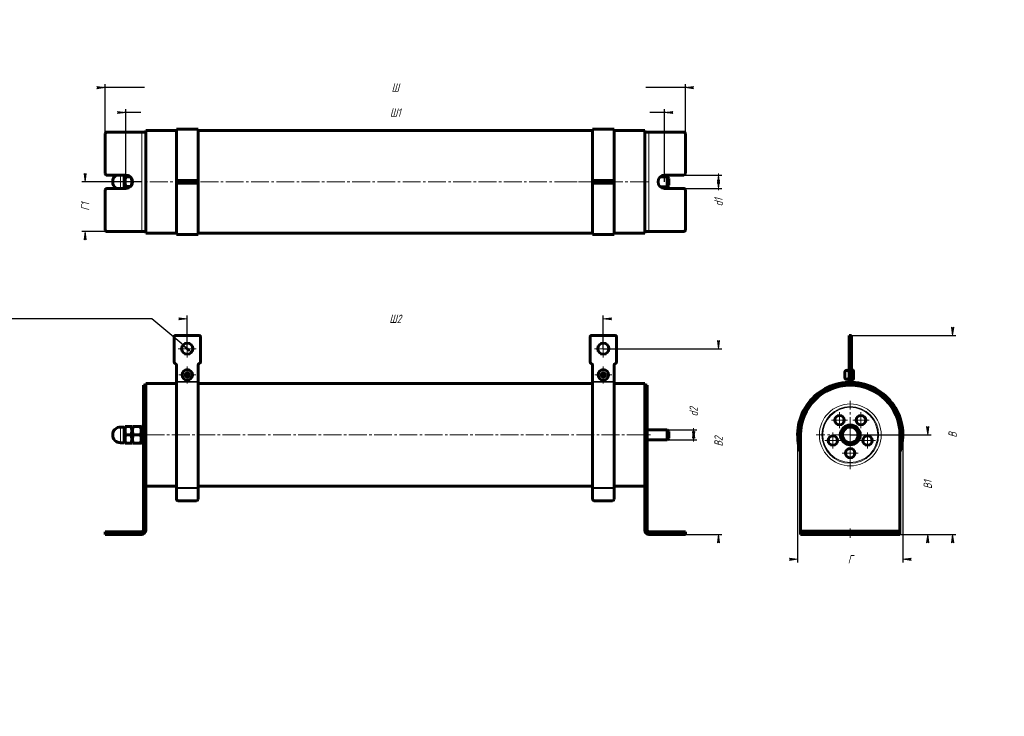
# Model space of a CAD drawing. Header units: millimetres. Extents: x 0 to 594, y 0 to 420.
import ezdxf

# ---------------------------------------------------------------- set-up
doc = ezdxf.new("R2010")
doc.units = ezdxf.units.MM
for name, pattern in [('K5LT_AXLED', [15.25, 10.75, -1.5, 1.5, -1.5]), ('K5LT_BASIC', [0]), ('K5LT_THIN', [0])]:
    doc.linetypes.add(name, pattern=pattern)
doc.layers.add('Системный слой', color=7, linetype='Continuous')
doc.styles.add('KDIMTEXTSTYLE', font='GOST_AU.SHX', dxfattribs={"width": 0.96, "oblique": 15, "height": 5})
doc.dimstyles.new('KDIMSTYLE (1.00)', dxfattribs={"dimtxt": 5, "dimasz": 1, "dimexe": 2, "dimexo": 0, "dimgap": 1, "dimtad": 1, "dimtxsty": 'KDIMTEXTSTYLE', "dimsah": 1, "dimcen": 0, "dimdle": 1, "dimadec": 0, "dimazin": 0, "dimtfac": 0.667, "dimtmove": 0, "dimatfit": 3, "dimfxl": 1, "dimtvp": 1, "dimtolj": 1, "dimtzin": 0, "dimarcsym": 0})

# ---------------------------------------------------------------- blocks, each defined once
blk = doc.blocks.new('U0')
at = {"layer": 'Системный слой', "color": 150, "linetype": 'K5LT_BASIC', "lineweight": 60, "true_color": 0x0080ff}
for p, q in [((63.09388157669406, 169.6556230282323), (63.09388157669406, 174.4056230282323)), ((63.09388157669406, 164.9056230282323), (63.09388157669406, 169.6556230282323))]:
    blk.add_line(p, q, dxfattribs=at)
blk = doc.blocks.new('U1')
at = {"layer": 'Системный слой', "color": 7, "linetype": 'K5LT_THIN', "lineweight": 18}
for p, q in [((60.84388157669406, 169.6556230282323), (60.84388157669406, 174.4056230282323)), ((60.84388157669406, 164.9056230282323), (60.84388157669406, 169.6556230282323))]:
    blk.add_line(p, q, dxfattribs=at)
blk = doc.blocks.new('U2')
at = {"layer": 'Системный слой', "color": 150, "linetype": 'K5LT_BASIC', "lineweight": 60, "true_color": 0x0080ff}
for p, q in [((76.093881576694, 169.6556230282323), (76.093881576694, 200.6556230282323)), ((76.093881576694, 161.8453733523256), (76.093881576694, 169.6556230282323))]:
    blk.add_line(p, q, dxfattribs=at)
blk = doc.blocks.new('U3')
at = {"layer": 'Системный слой', "color": 150, "linetype": 'K5LT_BASIC', "lineweight": 60, "true_color": 0x0080ff}
for p, q in [((94.593881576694, 138.6556230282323), (76.093881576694, 138.6556230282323)), ((345.593881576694, 138.6556230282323), (107.593881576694, 138.6556230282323)), ((377.093881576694, 138.6556230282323), (358.593881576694, 138.6556230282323))]:
    blk.add_line(p, q, dxfattribs=at)
blk = doc.blocks.new('U4')
at = {"layer": 'Системный слой', "color": 150, "linetype": 'K5LT_BASIC', "lineweight": 60, "true_color": 0x0080ff}
for p, q in [((94.593881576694, 200.6556230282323), (76.093881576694, 200.6556230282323)), ((345.593881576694, 200.6556230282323), (107.593881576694, 200.6556230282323)), ((377.093881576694, 200.6556230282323), (358.593881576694, 200.6556230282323))]:
    blk.add_line(p, q, dxfattribs=at)
blk = doc.blocks.new('U5')
at = {"layer": 'Системный слой', "color": 150, "linetype": 'K5LT_BASIC', "lineweight": 60, "true_color": 0x0080ff}
for p, q in [((377.093881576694, 169.6556230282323), (377.093881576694, 200.6556230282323)), ((377.093881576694, 161.8453733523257), (377.093881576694, 169.6556230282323))]:
    blk.add_line(p, q, dxfattribs=at)
blk = doc.blocks.new('KDIMARROW_02')
at = {"layer": 'Системный слой'}
blk.add_hatch(color=0, dxfattribs=at).paths.add_polyline_path([(4.5, -6e-16), (5, 0.6582624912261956), (0, 0), (5, -0.658262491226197)])
at = {"layer": 'Системный слой', "color": 0, "linetype": 'K5LT_THIN', "lineweight": 18}
for p, q in [((0, 0), (-1, 0)), ((5, 0.6582624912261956), (0, 0)), ((0, 0), (5, -0.658262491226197)), ((0, 0), (7, -9e-16)), ((4.5, -6e-16), (5, 0.6582624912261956)), ((5, -0.658262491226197), (4.5, -6e-16))]:
    blk.add_line(p, q, dxfattribs=at)
blk = doc.blocks.new('KDIMARROW_01')
at = {"layer": 'Системный слой'}
blk.add_hatch(color=0, dxfattribs=at).paths.add_polyline_path([(-5, -0.6582624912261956), (0, 0), (-5, 0.658262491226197), (-4.5, 6e-16)])
at = {"layer": 'Системный слой', "color": 0, "linetype": 'K5LT_THIN', "lineweight": 18}
for p, q in [((-4.5, 6e-16), (-5, 0.658262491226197)), ((-5, 0.658262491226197), (0, 0)), ((0, 0), (-5, -0.6582624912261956)), ((-5, -0.6582624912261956), (-4.5, 6e-16)), ((0, 0), (-1, 0))]:
    blk.add_line(p, q, dxfattribs=at)
blk = doc.blocks.new('U6')
at = {"layer": 'Системный слой', "color": 30, "linetype": 'K5LT_AXLED', "lineweight": 18, "true_color": 0xff8000}
for q in [(101.093881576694, 227.0556230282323), (95.693881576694, 221.6556230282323), (106.493881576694, 221.6556230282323), (101.093881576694, 216.2556230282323)]:
    blk.add_line((101.093881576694, 221.6556230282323), q, dxfattribs=at)
blk = doc.blocks.new('U7')
at = {"layer": 'Системный слой', "color": 30, "linetype": 'K5LT_AXLED', "lineweight": 18, "true_color": 0xff8000}
for q in [(352.093881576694, 227.0556230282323), (346.693881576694, 221.6556230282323), (357.493881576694, 221.6556230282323), (352.093881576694, 216.2556230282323)]:
    blk.add_line((352.093881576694, 221.6556230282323), q, dxfattribs=at)
blk = doc.blocks.new('U8')
at = {"layer": 'Системный слой', "color": 30, "linetype": 'K5LT_AXLED', "lineweight": 18, "true_color": 0xff8000}
for q in [(101.093881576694, 210.9978933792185), (95.943881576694, 205.8478933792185), (106.243881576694, 205.8478933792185), (101.093881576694, 200.6978933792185)]:
    blk.add_line((101.093881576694, 205.8478933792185), q, dxfattribs=at)
blk = doc.blocks.new('U9')
at = {"layer": 'Системный слой', "color": 30, "linetype": 'K5LT_AXLED', "lineweight": 18, "true_color": 0xff8000}
for q in [(352.093881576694, 210.9978933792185), (346.943881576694, 205.8478933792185), (357.243881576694, 205.8478933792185), (352.093881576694, 200.6978933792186)]:
    blk.add_line((352.093881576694, 205.8478933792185), q, dxfattribs=at)
blk = doc.blocks.new('U10')
at = {"layer": 'Системный слой', "color": 150, "linetype": 'K5LT_BASIC', "lineweight": 60, "true_color": 0x0080ff}
for start, end in [(0, 194.5925506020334), (345.4074493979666, 0)]:
    blk.add_arc((501.0678371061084, 169.6556230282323), 31, start, end, dxfattribs=at)
blk = doc.blocks.new('U11')
at = {"layer": 'Системный слой', "color": 150, "linetype": 'K5LT_BASIC', "lineweight": 60, "true_color": 0x0080ff}
for p, q in [((503.1178371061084, 205.8478933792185), (503.1178371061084, 207.6978933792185)), ((503.1178371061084, 203.9978933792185), (503.1178371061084, 205.8478933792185))]:
    blk.add_line(p, q, dxfattribs=at)
blk = doc.blocks.new('U12')
at = {"layer": 'Системный слой', "color": 150, "linetype": 'K5LT_BASIC', "lineweight": 60, "true_color": 0x0080ff}
for p, q in [((497.7678371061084, 205.8478933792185), (497.7678371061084, 207.3478933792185)), ((497.7678371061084, 204.3478933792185), (497.7678371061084, 205.8478933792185))]:
    blk.add_line(p, q, dxfattribs=at)
blk = doc.blocks.new('U13')
at = {"layer": 'Системный слой', "color": 150, "linetype": 'K5LT_BASIC', "lineweight": 60, "true_color": 0x0080ff}
for p, q in [((497.7678371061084, 205.5172648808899), (497.7678371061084, 207.3478933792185)), ((497.7678371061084, 204.3478933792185), (497.7678371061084, 205.5172648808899))]:
    blk.add_line(p, q, dxfattribs=at)
blk = doc.blocks.new('U14')
at = {"layer": 'Системный слой', "color": 30, "linetype": 'K5LT_AXLED', "lineweight": 18, "true_color": 0xff8000}
for q in [(490.6062154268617, 171.1064360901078), (485.7562154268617, 166.2564360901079), (495.4562154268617, 166.2564360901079), (490.6062154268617, 161.4064360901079)]:
    blk.add_line((490.6062154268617, 166.2564360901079), q, dxfattribs=at)
blk = doc.blocks.new('U15')
at = {"layer": 'Системный слой', "color": 30, "linetype": 'K5LT_AXLED', "lineweight": 18, "true_color": 0xff8000}
for q in [(501.0678371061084, 190.2954062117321), (480.4280539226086, 169.6556230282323), (521.7076202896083, 169.6556230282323), (501.0678371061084, 149.0158398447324)]:
    blk.add_line((501.0678371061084, 169.6556230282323), q, dxfattribs=at)
blk = doc.blocks.new('U16')
at = {"layer": 'Системный слой', "color": 30, "linetype": 'K5LT_AXLED', "lineweight": 18, "true_color": 0xff8000}
for q in [(502.6834748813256, 178.5548099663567), (507.5334748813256, 183.4048099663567), (512.3834748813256, 178.5548099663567), (507.5334748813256, 173.7048099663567)]:
    blk.add_line((507.5334748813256, 178.5548099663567), q, dxfattribs=at)
blk = doc.blocks.new('U17')
at = {"layer": 'Системный слой', "color": 30, "linetype": 'K5LT_AXLED', "lineweight": 18, "true_color": 0xff8000}
for q in [(511.5294587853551, 171.1064360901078), (506.6794587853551, 166.2564360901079), (516.3794587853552, 166.2564360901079), (511.5294587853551, 161.4064360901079)]:
    blk.add_line((511.5294587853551, 166.2564360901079), q, dxfattribs=at)
blk = doc.blocks.new('U18')
at = {"layer": 'Системный слой', "color": 30, "linetype": 'K5LT_AXLED', "lineweight": 18, "true_color": 0xff8000}
for q in [(489.7521993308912, 178.5548099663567), (494.6021993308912, 183.4048099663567), (499.4521993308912, 178.5548099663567), (494.6021993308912, 173.7048099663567)]:
    blk.add_line((494.6021993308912, 178.5548099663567), q, dxfattribs=at)
blk = doc.blocks.new('U19')
at = {"layer": 'Системный слой', "color": 30, "linetype": 'K5LT_AXLED', "lineweight": 18, "true_color": 0xff8000}
for q in [(501.0678371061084, 163.5056230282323), (496.2178371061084, 158.6556230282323), (505.9178371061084, 158.6556230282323), (501.0678371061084, 153.8056230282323)]:
    blk.add_line((501.0678371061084, 158.6556230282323), q, dxfattribs=at)
blk = doc.blocks.new('U20')
at = {"layer": 'Системный слой', "color": 150, "linetype": 'K5LT_BASIC', "lineweight": 60, "true_color": 0x0080ff}
for p, q in [((63.60968927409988, 326.2854931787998), (63.69747789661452, 325.9098022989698)), ((63.69747789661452, 325.9098022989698), (63.84120107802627, 325.5384100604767)), ((63.84120107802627, 325.5384100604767), (64.03121129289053, 325.172244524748))]:
    blk.add_line(p, q, dxfattribs=at)
blk = doc.blocks.new('U21')
at = {"layer": 'Системный слой', "color": 150, "linetype": 'K5LT_BASIC', "lineweight": 60, "true_color": 0x0080ff}
for p, q in [((63.6974775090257, 318.6611833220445), (63.60968927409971, 318.2854931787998)), ((63.84120304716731, 319.0325705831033), (63.6974775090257, 318.6611833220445)), ((64.03121129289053, 319.3987418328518), (63.84120304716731, 319.0325705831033))]:
    blk.add_line(p, q, dxfattribs=at)
blk = doc.blocks.new('U22')
at = {"layer": 'Системный слой', "color": 150, "linetype": 'K5LT_BASIC', "lineweight": 60, "true_color": 0x0080ff}
for p, q in [((67.56531376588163, 323.0975011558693), (67.28477460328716, 324.6975880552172)), ((67.28477460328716, 319.8733983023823), (67.56531264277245, 321.4734829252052)), ((67.56531264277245, 321.4734829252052), (67.56531376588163, 323.0975011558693))]:
    blk.add_line(p, q, dxfattribs=at)
blk = doc.blocks.new('U23')
at = {"layer": 'Системный слой', "color": 150, "linetype": 'K5LT_BASIC', "lineweight": 60, "true_color": 0x0080ff}
for p, q in [((94.593881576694, 291.2854931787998), (76.093881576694, 291.2854931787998)), ((345.593881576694, 291.2854931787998), (107.593881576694, 291.2854931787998)), ((377.093881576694, 291.2854931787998), (358.593881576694, 291.2854931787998))]:
    blk.add_line(p, q, dxfattribs=at)
blk = doc.blocks.new('U24')
at = {"layer": 'Системный слой', "color": 150, "linetype": 'K5LT_BASIC', "lineweight": 60, "true_color": 0x0080ff}
for p, q in [((94.593881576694, 353.2854931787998), (76.093881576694, 353.2854931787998)), ((345.593881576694, 353.2854931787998), (107.593881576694, 353.2854931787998)), ((377.093881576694, 353.2854931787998), (358.593881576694, 353.2854931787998))]:
    blk.add_line(p, q, dxfattribs=at)

msp = doc.modelspace()

# ---------------------------------------------------------------- linework, layer by layer
at = {"layer": 'Системный слой', "color": 150, "linetype": 'K5LT_BASIC', "lineweight": 60, "true_color": 0x0080ff}
for p, q in [((51.593881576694, 327.2854931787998), (51.593881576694, 351.2854931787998)), ((52.593881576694, 352.2854931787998), (73.593881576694, 352.2854931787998)), ((73.593881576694, 352.2854931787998), (76.093881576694, 352.2854931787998)), ((76.093881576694, 291.2854931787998), (76.093881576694, 353.2854931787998)), ((76.093881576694, 352.2854931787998), (76.093881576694, 292.2854931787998)), ((94.593881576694, 354.0354931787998), (107.593881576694, 354.0354931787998)), ((94.593881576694, 354.0354931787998), (94.59388157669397, 323.5161133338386)), ((107.593881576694, 354.0354931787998), (107.593881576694, 323.5161133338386)), ((345.593881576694, 354.0354931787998), (358.593881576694, 354.0354931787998)), ((345.593881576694, 354.0354931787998), (345.593881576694, 323.5161133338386)), ((358.593881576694, 354.0354931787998), (358.593881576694, 323.5161133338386)), ((377.093881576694, 291.2854931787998), (377.093881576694, 353.2854931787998)), ((377.093881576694, 352.2854931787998), (379.593881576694, 352.2854931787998)), ((377.093881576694, 292.2854931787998), (377.093881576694, 352.2854931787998)), ((379.593881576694, 352.2854931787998), (400.593881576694, 352.2854931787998)), ((401.593881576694, 351.2854931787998), (401.593881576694, 327.2854931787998)), ((52.593881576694, 326.2854931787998), (64.093881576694, 326.2854931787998)), ((63.09388157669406, 318.2854931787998), (63.09388157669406, 326.2854931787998)), ((64.03121129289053, 325.172244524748), (66.86275619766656, 325.172244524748)), ((94.59388157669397, 323.5161133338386), (94.59388157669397, 323.0354931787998)), ((94.59388157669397, 322.2854931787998), (94.59388157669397, 323.0354931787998)), ((94.59388157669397, 323.0354931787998), (95.59388157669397, 323.0354931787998)), ((94.59388157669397, 322.2854931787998), (95.59388157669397, 322.2854931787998)), ((94.593881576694, 321.5354931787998), (94.59388157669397, 322.2854931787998)), ((95.59388157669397, 322.2854931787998), (94.59388157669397, 322.2854931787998)), ((94.593881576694, 321.5354931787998), (94.593881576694, 321.054873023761)), ((95.593881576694, 321.5354931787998), (94.593881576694, 321.5354931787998)), ((94.593881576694, 321.054873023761), (94.593881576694, 290.5354931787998)), ((106.5938815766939, 323.0354931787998), (95.59388157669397, 323.0354931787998)), ((95.59388157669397, 322.2854931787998), (106.5938815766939, 322.2854931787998)), ((106.5938815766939, 322.2854931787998), (95.59388157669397, 322.2854931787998)), ((95.593881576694, 321.5354931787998), (106.593881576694, 321.5354931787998)), ((106.5938815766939, 323.0354931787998), (107.593881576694, 323.0354931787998)), ((106.5938815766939, 322.2854931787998), (107.593881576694, 322.2854931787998)), ((107.593881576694, 322.2854931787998), (106.5938815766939, 322.2854931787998)), ((107.593881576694, 321.5354931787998), (106.593881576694, 321.5354931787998)), ((107.593881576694, 323.5161133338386), (107.593881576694, 323.0354931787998)), ((107.593881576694, 323.0354931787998), (107.593881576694, 322.2854931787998)), ((107.593881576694, 322.2854931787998), (107.593881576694, 321.5354931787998)), ((107.593881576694, 321.5354931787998), (107.5938815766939, 321.054873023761)), ((107.5938815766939, 321.054873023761), (107.593881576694, 290.5354931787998)), ((345.593881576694, 323.5161133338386), (345.593881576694, 323.0354931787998)), ((345.593881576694, 322.2854931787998), (345.593881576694, 323.0354931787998)), ((345.593881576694, 323.0354931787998), (346.593881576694, 323.0354931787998)), ((345.593881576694, 322.2854931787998), (346.593881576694, 322.2854931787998)), ((345.593881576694, 321.5354931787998), (345.593881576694, 322.2854931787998)), ((346.593881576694, 322.2854931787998), (345.593881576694, 322.2854931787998)), ((345.593881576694, 321.5354931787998), (345.593881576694, 321.054873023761)), ((346.593881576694, 321.5354931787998), (345.593881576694, 321.5354931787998)), ((345.593881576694, 321.054873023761), (345.593881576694, 290.5354931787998)), ((357.5938815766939, 323.0354931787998), (346.593881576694, 323.0354931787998)), ((346.593881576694, 322.2854931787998), (357.5938815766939, 322.2854931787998)), ((357.5938815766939, 322.2854931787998), (346.593881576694, 322.2854931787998)), ((346.593881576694, 321.5354931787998), (357.593881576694, 321.5354931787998)), ((357.5938815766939, 323.0354931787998), (358.593881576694, 323.0354931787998)), ((357.5938815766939, 322.2854931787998), (358.593881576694, 322.2854931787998)), ((358.593881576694, 322.2854931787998), (357.5938815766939, 322.2854931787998)), ((358.593881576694, 321.5354931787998), (357.593881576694, 321.5354931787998)), ((358.593881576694, 323.5161133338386), (358.593881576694, 323.0354931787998)), ((358.593881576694, 323.0354931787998), (358.593881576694, 322.2854931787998)), ((358.593881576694, 322.2854931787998), (358.593881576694, 321.5354931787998)), ((358.593881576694, 321.5354931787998), (358.5938815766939, 321.054873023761)), ((358.5938815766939, 321.054873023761), (358.593881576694, 290.5354931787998)), ((386.4481302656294, 325.2854931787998), (390.593881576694, 325.2854931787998)), ((389.093881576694, 326.2854931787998), (400.593881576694, 326.2854931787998)), ((390.593881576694, 325.2854931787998), (390.593881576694, 319.2854931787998)), ((390.593881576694, 325.2854931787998), (391.593881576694, 324.2854931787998)), ((391.593881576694, 324.2854931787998), (391.593881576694, 320.2854931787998)), ((51.593881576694, 293.2854931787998), (51.593881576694, 317.2854931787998)), ((64.093881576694, 318.2854931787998), (52.593881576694, 318.2854931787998)), ((64.03121129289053, 319.3987418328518), (66.86275619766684, 319.3987418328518)), ((386.4481302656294, 319.2854931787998), (390.593881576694, 319.2854931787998)), ((400.593881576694, 318.2854931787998), (389.093881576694, 318.2854931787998)), ((390.593881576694, 319.2854931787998), (391.593881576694, 320.2854931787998)), ((401.593881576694, 317.2854931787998), (401.593881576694, 293.2854931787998)), ((73.593881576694, 292.2854931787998), (52.593881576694, 292.2854931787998)), ((76.093881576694, 292.2854931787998), (73.593881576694, 292.2854931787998)), ((379.593881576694, 292.2854931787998), (377.093881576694, 292.2854931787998)), ((400.593881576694, 292.2854931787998), (379.593881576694, 292.2854931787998)), ((94.593881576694, 290.5354931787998), (107.593881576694, 290.5354931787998)), ((345.593881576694, 290.5354931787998), (358.593881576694, 290.5354931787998)), ((93.093881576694, 213.6556230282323), (93.093881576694, 228.6556230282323)), ((94.093881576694, 229.6556230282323), (108.093881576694, 229.6556230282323)), ((109.093881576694, 228.6556230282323), (109.093881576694, 213.6556230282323)), ((344.093881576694, 213.6556230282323), (344.093881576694, 228.6556230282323)), ((345.093881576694, 229.6556230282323), (359.093881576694, 229.6556230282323)), ((360.093881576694, 228.6556230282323), (360.093881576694, 213.6556230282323)), ((500.3178371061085, 229.6556230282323), (501.0678371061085, 229.6556230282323)), ((500.3178371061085, 228.6556230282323), (500.3178371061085, 229.6556230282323)), ((500.3178371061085, 228.6556230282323), (500.3178371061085, 213.6556230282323)), ((501.0678371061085, 229.6556230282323), (501.0678371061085, 228.6556230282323)), ((501.0678371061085, 228.6556230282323), (501.0678371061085, 229.6556230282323)), ((501.8178371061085, 229.6556230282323), (501.0678371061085, 229.6556230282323)), ((501.0678371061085, 228.6556230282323), (501.0678371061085, 213.6556230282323)), ((501.0678371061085, 213.6556230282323), (501.0678371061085, 228.6556230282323)), ((501.8178371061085, 229.6556230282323), (501.8178371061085, 228.6556230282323)), ((501.8178371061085, 213.6556230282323), (501.8178371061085, 228.6556230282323)), ((94.593881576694, 211.7191313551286), (94.59388157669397, 201.8813891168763)), ((107.593881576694, 201.8813891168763), (107.593881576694, 211.7191313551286)), ((345.593881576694, 211.7191313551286), (345.593881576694, 201.8813891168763)), ((358.593881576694, 201.8813891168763), (358.593881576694, 211.7191313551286)), ((500.3178371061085, 212.6873771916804), (500.3178371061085, 213.6556230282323)), ((500.3178371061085, 211.7191313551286), (500.3178371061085, 212.6873771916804)), ((500.3178371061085, 201.8813891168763), (500.3178371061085, 211.7191313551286)), ((501.0678371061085, 213.6556230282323), (501.0678371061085, 212.6873771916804)), ((501.0678371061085, 212.6873771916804), (501.0678371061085, 213.6556230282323)), ((501.0678371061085, 212.6873771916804), (501.0678371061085, 211.7191313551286)), ((501.0678371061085, 211.7191313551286), (501.0678371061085, 212.6873771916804)), ((501.0678371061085, 201.8813891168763), (501.0678371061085, 211.7191313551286)), ((501.0678371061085, 211.7191313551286), (501.0678371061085, 201.8813891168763)), ((501.8178371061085, 213.6556230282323), (501.8178371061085, 212.6873771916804)), ((501.8178371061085, 212.6873771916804), (501.8178371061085, 211.7191313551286)), ((501.8178371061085, 211.7191313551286), (501.8178371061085, 201.8813891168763)), ((76.093881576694, 199.6556230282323), (74.593881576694, 199.6556230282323)), ((74.593881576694, 169.6556230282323), (74.593881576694, 199.6556230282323)), ((94.59388157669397, 201.8813891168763), (94.59388157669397, 201.3817648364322)), ((94.59388157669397, 201.3817648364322), (94.59388157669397, 137.9294812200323)), ((107.593881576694, 201.8813891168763), (107.593881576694, 201.3817648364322)), ((107.593881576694, 201.3817648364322), (107.593881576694, 137.9294812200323)), ((345.593881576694, 201.8813891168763), (345.593881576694, 201.3817648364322)), ((345.593881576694, 201.3817648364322), (345.593881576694, 137.9294812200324)), ((358.593881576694, 201.8813891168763), (358.593881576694, 201.3817648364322)), ((358.593881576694, 201.3817648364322), (358.593881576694, 137.9294812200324)), ((377.093881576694, 199.6556230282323), (378.593881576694, 199.6556230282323)), ((378.593881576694, 199.6556230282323), (378.593881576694, 169.6556230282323)), ((63.09388157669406, 174.4056230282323), (60.84388157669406, 174.4056230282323)), ((63.09388157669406, 173.8056230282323), (63.58462930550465, 174.6556230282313)), ((63.58462930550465, 174.6556230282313), (64.0312112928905, 174.6556230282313)), ((64.0312112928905, 174.6556230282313), (67.15655186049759, 174.6556230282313)), ((67.15655186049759, 174.6556230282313), (67.60313384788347, 174.6556230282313)), ((67.60313384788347, 174.6556230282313), (68.09388157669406, 173.8056230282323)), ((68.09388157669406, 174.6556230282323), (68.54046356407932, 174.6556230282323)), ((68.09388157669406, 174.6556230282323), (68.09388157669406, 172.155623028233)), ((72.84729958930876, 174.6556230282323), (68.54046356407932, 174.6556230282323)), ((72.84729958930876, 174.6556230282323), (73.29388157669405, 174.6556230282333)), ((73.29388157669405, 174.6556230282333), (73.29388157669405, 172.1556230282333)), ((74.49388157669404, 174.3056230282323), (73.29388157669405, 174.3056230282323)), ((74.49388157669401, 163.6556230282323), (74.49388157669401, 175.6556230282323)), ((74.593881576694, 175.6556230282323), (74.49388157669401, 175.6556230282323)), ((378.593881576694, 172.6556230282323), (390.593881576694, 172.6556230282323)), ((390.593881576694, 172.6556230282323), (390.593881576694, 166.6556230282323)), ((390.593881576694, 172.6556230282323), (391.593881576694, 171.6556230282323)), ((495.2943344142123, 169.6556230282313), (498.1810857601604, 174.6556230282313)), ((498.1810857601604, 174.6556230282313), (503.9545884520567, 174.6556230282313)), ((503.9545884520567, 174.6556230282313), (506.8413397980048, 169.6556230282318)), ((64.03121129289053, 169.6556230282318), (67.15655186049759, 169.6556230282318)), ((68.09388157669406, 172.155623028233), (68.09388157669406, 167.1556230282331)), ((68.09388157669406, 167.1556230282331), (68.09388157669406, 164.6556230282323)), ((72.84729958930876, 169.6556230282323), (68.54046356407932, 169.6556230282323)), ((73.29388157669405, 172.1556230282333), (73.29388157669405, 167.1556230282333)), ((73.29388157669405, 167.1556230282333), (73.29388157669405, 164.6556230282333)), ((74.593881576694, 112.1556230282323), (74.593881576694, 169.6556230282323)), ((378.593881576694, 169.6556230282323), (378.593881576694, 112.1556230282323)), ((378.593881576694, 166.6556230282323), (390.593881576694, 166.6556230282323)), ((390.593881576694, 166.6556230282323), (391.593881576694, 167.6556230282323)), ((391.593881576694, 171.6556230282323), (391.593881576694, 167.6556230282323)), ((471.0678371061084, 169.6556230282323), (471.0678371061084, 112.1556230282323)), ((498.1810857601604, 164.6556230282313), (495.2943344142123, 169.6556230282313)), ((506.8413397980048, 169.6556230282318), (503.9545884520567, 164.6556230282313)), ((531.0678371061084, 112.1556230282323), (531.0678371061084, 169.6556230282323)), ((63.09388157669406, 164.9056230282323), (60.84388157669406, 164.9056230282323)), ((63.09388157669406, 165.5056230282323), (63.58462930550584, 164.6556230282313)), ((64.03121129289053, 164.6556230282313), (63.58462930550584, 164.6556230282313)), ((64.03121129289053, 164.6556230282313), (67.15655186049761, 164.6556230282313)), ((67.60313384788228, 164.6556230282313), (67.15655186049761, 164.6556230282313)), ((67.60313384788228, 164.6556230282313), (68.09388157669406, 165.5056230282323)), ((68.54046356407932, 164.6556230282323), (68.09388157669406, 164.6556230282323)), ((72.84729958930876, 164.6556230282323), (68.54046356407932, 164.6556230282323)), ((73.29388157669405, 164.6556230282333), (72.84729958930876, 164.6556230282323)), ((74.49388157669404, 165.0056230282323), (73.29388157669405, 165.0056230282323)), ((74.593881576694, 163.6556230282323), (74.49388157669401, 163.6556230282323)), ((76.093881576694, 112.1556230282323), (76.093881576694, 161.8453733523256)), ((377.093881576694, 161.8453733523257), (377.093881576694, 112.1556230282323)), ((503.9545884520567, 164.6556230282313), (498.1810857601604, 164.6556230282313)), ((94.59388157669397, 137.9294812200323), (94.593881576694, 137.4298569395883)), ((94.593881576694, 137.4298569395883), (94.593881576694, 130.9556230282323)), ((107.593881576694, 137.9294812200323), (107.593881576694, 137.4298569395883)), ((107.593881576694, 130.9556230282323), (107.593881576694, 137.4298569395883)), ((345.593881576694, 137.9294812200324), (345.593881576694, 137.4298569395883)), ((345.593881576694, 137.4298569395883), (345.593881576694, 130.9556230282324)), ((358.593881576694, 137.9294812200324), (358.593881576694, 137.4298569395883)), ((358.5938815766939, 130.9556230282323), (358.593881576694, 137.4298569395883)), ((106.5938815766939, 129.9556230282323), (95.59388157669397, 129.9556230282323)), ((357.5938815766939, 129.9556230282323), (346.593881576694, 129.9556230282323)), ((51.593881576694, 109.6556230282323), (51.593881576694, 111.1556230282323)), ((51.593881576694, 111.1556230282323), (52.593881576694, 111.1556230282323)), ((52.593881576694, 109.6556230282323), (51.593881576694, 109.6556230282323)), ((52.593881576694, 111.1556230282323), (73.593881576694, 111.1556230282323)), ((52.593881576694, 109.6556230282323), (73.593881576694, 109.6556230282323)), ((379.593881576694, 111.1556230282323), (400.593881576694, 111.1556230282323)), ((379.593881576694, 109.6556230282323), (400.593881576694, 109.6556230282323)), ((400.593881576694, 111.1556230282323), (401.593881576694, 111.1556230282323)), ((401.593881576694, 109.6556230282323), (400.593881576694, 109.6556230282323)), ((401.593881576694, 109.6556230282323), (401.593881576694, 111.1556230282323)), ((471.0678371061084, 112.1556230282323), (471.0678371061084, 111.1556230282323)), ((471.0678371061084, 111.1556230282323), (472.0678371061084, 111.1556230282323)), ((471.0678371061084, 109.6556230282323), (471.0678371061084, 111.1556230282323)), ((472.0678371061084, 109.6556230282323), (471.0678371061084, 109.6556230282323)), ((472.0678371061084, 111.1556230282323), (496.0678371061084, 111.1556230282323)), ((472.0678371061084, 109.6556230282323), (496.0678371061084, 109.6556230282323)), ((496.0678371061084, 111.1556230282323), (497.0678371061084, 111.1556230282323)), ((497.0678371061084, 109.6556230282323), (496.0678371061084, 109.6556230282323)), ((505.0678371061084, 111.1556230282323), (497.0678371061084, 111.1556230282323)), ((497.0678371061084, 111.1556230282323), (497.0678371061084, 109.6556230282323)), ((505.0678371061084, 109.6556230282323), (497.0678371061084, 109.6556230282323)), ((505.0678371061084, 109.6556230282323), (505.0678371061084, 111.1556230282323)), ((505.0678371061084, 111.1556230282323), (506.0678371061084, 111.1556230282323)), ((506.0678371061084, 109.6556230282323), (505.0678371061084, 109.6556230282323)), ((506.0678371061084, 111.1556230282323), (530.0678371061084, 111.1556230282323)), ((506.0678371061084, 109.6556230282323), (530.0678371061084, 109.6556230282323)), ((530.0678371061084, 111.1556230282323), (531.0678371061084, 111.1556230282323)), ((531.0678371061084, 109.6556230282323), (530.0678371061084, 109.6556230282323)), ((531.0678371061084, 111.1556230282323), (531.0678371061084, 112.1556230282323)), ((531.0678371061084, 109.6556230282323), (531.0678371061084, 111.1556230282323))]:
    msp.add_line(p, q, dxfattribs=at)
at = {"layer": 'Системный слой', "color": 7, "linetype": 'K5LT_THIN', "lineweight": 18}
for p, q in [((73.593881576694, 292.2854931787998), (73.593881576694, 352.2854931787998)), ((379.593881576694, 352.2854931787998), (379.593881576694, 292.2854931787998)), ((60.84388157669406, 318.2854931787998), (60.84388157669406, 326.2854931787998)), ((107.593881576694, 323.5161133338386), (94.59388157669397, 323.5161133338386)), ((107.5938815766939, 321.054873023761), (94.593881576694, 321.054873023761)), ((95.59388157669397, 322.2854931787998), (95.59388157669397, 323.0354931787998)), ((95.593881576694, 321.5354931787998), (95.59388157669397, 322.2854931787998)), ((106.5938815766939, 323.0354931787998), (106.5938815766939, 322.2854931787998)), ((106.5938815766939, 322.2854931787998), (106.593881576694, 321.5354931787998)), ((358.593881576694, 323.5161133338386), (345.593881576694, 323.5161133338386)), ((358.5938815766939, 321.054873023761), (345.593881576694, 321.054873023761)), ((346.593881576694, 322.2854931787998), (346.593881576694, 323.0354931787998)), ((346.593881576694, 321.5354931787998), (346.593881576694, 322.2854931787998)), ((357.5938815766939, 323.0354931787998), (357.5938815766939, 322.2854931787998)), ((357.5938815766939, 322.2854931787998), (357.593881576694, 321.5354931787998)), ((385.9387862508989, 324.7442273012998), (390.593881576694, 324.7442273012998)), ((390.593881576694, 324.7442273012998), (391.1351474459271, 324.7442273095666)), ((385.9387862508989, 319.8267590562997), (390.593881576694, 319.8267590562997)), ((390.593881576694, 319.8267590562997), (391.1351474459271, 319.8267590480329)), ((500.3178371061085, 228.6556230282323), (501.0678371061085, 228.6556230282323)), ((501.8178371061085, 228.6556230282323), (501.0678371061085, 228.6556230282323)), ((501.0678371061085, 213.6556230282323), (500.3178371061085, 213.6556230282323)), ((501.0678371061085, 212.6873771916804), (500.3178371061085, 212.6873771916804)), ((501.0678371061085, 211.7191313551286), (500.3178371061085, 211.7191313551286)), ((501.8178371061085, 213.6556230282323), (501.0678371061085, 213.6556230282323)), ((501.0678371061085, 212.6873771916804), (501.8178371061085, 212.6873771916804)), ((501.0678371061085, 211.7191313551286), (501.8178371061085, 211.7191313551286)), ((107.593881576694, 201.8813891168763), (94.59388157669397, 201.8813891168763)), ((107.593881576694, 201.3817648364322), (94.59388157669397, 201.3817648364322)), ((358.593881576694, 201.8813891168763), (345.593881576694, 201.8813891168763)), ((358.593881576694, 201.3817648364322), (345.593881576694, 201.3817648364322)), ((499.8662867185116, 200.6323284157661), (499.8372169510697, 201.3817648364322)), ((501.0678371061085, 201.8813891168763), (500.3178371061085, 201.8813891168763)), ((501.8178371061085, 201.8813891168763), (501.0678371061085, 201.8813891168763)), ((502.2693874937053, 200.6323284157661), (502.2984572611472, 201.3817648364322)), ((76.093881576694, 169.6556230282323), (74.593881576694, 169.6556230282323)), ((377.093881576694, 169.6556230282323), (378.593881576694, 169.6556230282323)), ((378.593881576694, 172.1143571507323), (390.593881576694, 172.1143571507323)), ((378.593881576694, 167.1968889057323), (390.593881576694, 167.1968889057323)), ((390.593881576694, 172.1143571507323), (391.135147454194, 172.1143571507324)), ((390.593881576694, 167.1968889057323), (391.1351474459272, 167.1968888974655)), ((107.593881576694, 137.9294812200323), (94.59388157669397, 137.9294812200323)), ((107.593881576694, 137.4298569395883), (94.593881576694, 137.4298569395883)), ((358.593881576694, 137.9294812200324), (345.593881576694, 137.9294812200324)), ((358.593881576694, 137.4298569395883), (345.593881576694, 137.4298569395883)), ((52.593881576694, 109.6556230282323), (52.593881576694, 111.1556230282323)), ((73.593881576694, 109.6556230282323), (73.593881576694, 111.1556230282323)), ((74.593881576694, 112.1556230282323), (76.093881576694, 112.1556230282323)), ((377.093881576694, 112.1556230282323), (378.593881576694, 112.1556230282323)), ((379.593881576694, 109.6556230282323), (379.593881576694, 111.1556230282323)), ((400.593881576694, 109.6556230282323), (400.593881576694, 111.1556230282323)), ((471.0678371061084, 112.1556230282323), (531.0678371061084, 112.1556230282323)), ((472.0678371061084, 109.6556230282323), (472.0678371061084, 111.1556230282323)), ((496.0678371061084, 111.1556230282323), (496.0678371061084, 109.6556230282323)), ((506.0678371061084, 109.6556230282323), (506.0678371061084, 111.1556230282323)), ((530.0678371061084, 109.6556230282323), (530.0678371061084, 111.1556230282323))]:
    msp.add_line(p, q, dxfattribs=at)
at = {"layer": 'Системный слой', "color": 30, "linetype": 'K5LT_AXLED', "lineweight": 18, "true_color": 0xff8000}
for p, q in [((379.093881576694, 322.2854931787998), (74.093881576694, 322.2854931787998)), ((324.893855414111, 322.2854931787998), (350.893855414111, 322.2854931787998)), ((76.093881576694, 169.6556230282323), (72.593881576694, 169.6556230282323)), ((377.093881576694, 169.6556230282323), (76.093881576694, 169.6556230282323)), ((377.093881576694, 169.6556230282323), (380.593881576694, 169.6556230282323)), ((501.0678371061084, 107.6556230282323), (501.0678371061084, 113.1556230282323))]:
    msp.add_line(p, q, dxfattribs=at)
at = {"layer": 'Системный слой', "color": 150, "linetype": 'K5LT_BASIC', "lineweight": 60, "true_color": 0x0080ff}
for centre, radius in [((101.093881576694, 221.6556230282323), 3.4), ((352.093881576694, 221.6556230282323), 3.4), ((101.093881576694, 205.8478933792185), 3.149999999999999), ((352.093881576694, 205.8478933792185), 3.149999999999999), ((101.093881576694, 205.8478933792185), 1.075), ((352.093881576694, 205.8478933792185), 1.075), ((494.6021993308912, 178.5548099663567), 2.85), ((507.5334748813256, 178.5548099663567), 2.85), ((501.0678371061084, 169.6556230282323), 6), ((501.0678371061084, 169.6556230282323), 4.750000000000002), ((490.6062154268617, 166.2564360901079), 2.85), ((511.5294587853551, 166.2564360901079), 2.85), ((501.0678371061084, 158.6556230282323), 2.85)]:
    msp.add_circle(centre, radius, dxfattribs=at)
at = {"layer": 'Системный слой', "color": 7, "linetype": 'K5LT_THIN', "lineweight": 18}
for centre, radius in [((101.093881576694, 205.8478933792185), 1.849999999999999), ((352.093881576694, 205.8478933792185), 1.849999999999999), ((501.0678371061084, 169.6556230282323), 18.63978318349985), ((501.0678371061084, 169.6556230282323), 17.10647942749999), ((501.0678371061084, 169.6556230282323), 16.62732200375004)]:
    msp.add_circle(centre, radius, dxfattribs=at)
at = {"layer": 'Системный слой', "color": 150, "linetype": 'K5LT_BASIC', "lineweight": 60, "true_color": 0x0080ff}
for centre, radius, start, end in [((52.593881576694, 351.2854931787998), 1, 90, 180.0000000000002), ((400.593881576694, 351.2854931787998), 1, 0, 90.0000000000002), ((52.593881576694, 327.2854931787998), 1.000000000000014, 180, 270.0000000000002), ((400.593881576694, 327.2854931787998), 0.9999999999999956, 270, 0), ((60.84388157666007, 322.2854931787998), 4.749999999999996, 122.6368975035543, 180), ((60.84388157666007, 322.2854931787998), 4.749999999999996, 180, 237.3631024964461), ((64.093881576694, 322.2854931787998), 4, 270, 90), ((389.093881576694, 322.2854931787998), 4, 90, 270), ((52.593881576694, 317.2854931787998), 0.9999999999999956, 90, 179.9999999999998), ((400.593881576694, 317.2854931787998), 1.000000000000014, 0, 90.00000000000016), ((52.593881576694, 293.2854931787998), 1, 180, 270.0000000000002), ((400.593881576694, 293.2854931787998), 1, 270, 0), ((94.093881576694, 228.6556230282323), 0.9999999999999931, 90, 180.0000000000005), ((108.093881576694, 228.6556230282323), 1, 0, 90.00000000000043), ((345.093881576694, 228.6556230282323), 0.9999999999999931, 90, 180.0000000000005), ((359.093881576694, 228.6556230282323), 1, 0, 90.00000000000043), ((94.093881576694, 213.6556230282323), 0.9999999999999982, 180, 255.5224878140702), ((93.593881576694, 211.7191313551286), 1.00000000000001, 0, 75.52248781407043), ((108.593881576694, 211.7191313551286), 1, 104.4775121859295, 180), ((108.093881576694, 213.6556230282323), 1, 284.4775121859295, 0), ((345.093881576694, 213.6556230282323), 0.9999999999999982, 180, 255.5224878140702), ((344.593881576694, 211.7191313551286), 1.00000000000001, 0, 75.52248781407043), ((359.593881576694, 211.7191313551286), 1, 104.4775121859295, 180), ((359.093881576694, 213.6556230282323), 1, 284.4775121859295, 0), ((499.0428371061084, 207.3478933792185), 1.275, 0, 179.9999999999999), ((501.8178371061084, 207.6978933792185), 1.3, 0, 90.00000000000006), ((499.0428371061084, 204.3478933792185), 1.275, 180, 0), ((501.8178371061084, 203.9978933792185), 1.3, 269.9999999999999, 0), ((501.0678371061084, 169.6556230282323), 31.75000000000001, 92.22132307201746, 199.1117321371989), ((501.0678371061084, 169.6556230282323), 30, 0, 180), ((499.8178371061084, 201.8813891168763), 0.5000000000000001, 272.2213230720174, 0), ((499.8178371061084, 201.8813891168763), 1.25, 272.2213230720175, 0), ((502.3178371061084, 201.8813891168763), 1.25, 180, 267.7786769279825), ((502.3178371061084, 201.8813891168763), 0.5, 180, 267.7786769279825), ((501.0678371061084, 169.6556230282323), 31.75000000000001, 340.8882678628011, 87.77867692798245), ((60.84388157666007, 169.6556230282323), 4.749999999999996, 89.99999999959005, 180), ((60.84388157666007, 169.6556230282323), 4.749999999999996, 180, 270.0000000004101), ((95.593881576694, 130.9556230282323), 0.9999999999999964, 180, 270.0000000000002), ((106.593881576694, 130.9556230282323), 0.9999999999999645, 270, 0), ((346.593881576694, 130.9556230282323), 0.9999999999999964, 180, 270.0000000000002), ((357.593881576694, 130.9556230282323), 0.9999999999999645, 270, 0), ((73.593881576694, 112.1556230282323), 1, 270, 0), ((73.593881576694, 112.1556230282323), 2.5, 270, 0), ((379.593881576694, 112.1556230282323), 2.5, 180, 270), ((379.593881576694, 112.1556230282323), 1, 180, 270)]:
    msp.add_arc(centre, radius, start, end, dxfattribs=at)
for points, knots in [([(64.03121129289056, 325.1722445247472), (63.99328441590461, 325.040851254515), (63.92099155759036, 324.7769884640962), (63.81841090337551, 324.3514617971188), (63.72668279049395, 323.8954686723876), (63.65067002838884, 323.3980465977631), (63.61543943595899, 323.0407210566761), (63.60099095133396, 322.8200828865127), (63.59257066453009, 322.6739769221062), (63.58442112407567, 322.4475252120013), (63.58400905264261, 322.1648956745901), (63.59211346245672, 321.8972168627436), (63.60694335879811, 321.646297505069), (63.62879483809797, 321.3961116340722), (63.66848430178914, 321.0506492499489), (63.74175553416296, 320.5841965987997), (63.86637806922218, 320.00083953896), (63.97352062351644, 319.5985667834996), (64.03121129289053, 319.3987418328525)], [0, 0, 0, 0, 2.939946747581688, 5.879893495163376, 9.407829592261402, 12.93576568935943, 16.69262748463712, 17.12336473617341, 17.68791322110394, 19.83552139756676, 21.98312957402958, 23.7827379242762, 25.58234627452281, 27.38195462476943, 29.18156297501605, 33.05575343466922, 37.52787671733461, 42, 42, 42, 42]), ([(64.0312112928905, 174.6556230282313), (63.9263439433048, 174.3410202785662), (63.78939173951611, 173.863455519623), (63.68535279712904, 173.3249027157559), (63.6322190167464, 172.9640919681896), (63.5953908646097, 172.6102949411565), (63.57986400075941, 172.1770085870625), (63.59324195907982, 171.7433888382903), (63.63316114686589, 171.3213126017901), (63.71555632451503, 170.7993361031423), (63.84629468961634, 170.242905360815), (63.97160610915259, 169.8344395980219), (64.03121129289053, 169.6556230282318)], [0, 0, 0, 0, 2.51815721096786, 3.77278215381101, 4.194320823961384, 5.312637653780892, 6.499741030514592, 7.522297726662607, 8.644808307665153, 9.75346491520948, 11.56706008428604, 13, 13, 13, 13]), ([(67.15655186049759, 169.6556230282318), (67.26141921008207, 169.9702257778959), (67.39837141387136, 170.4477905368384), (67.50241035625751, 170.9863433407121), (67.5555441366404, 171.3471540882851), (67.59237228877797, 171.7009511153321), (67.60789915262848, 172.1342374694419), (67.59452119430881, 172.5678572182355), (67.55460200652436, 172.9899334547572), (67.47220682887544, 173.5119099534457), (67.34146846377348, 174.068340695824), (67.21615704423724, 174.4768064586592), (67.15655186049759, 174.6556230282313)], [0, 0, 0, 0, 2.518157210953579, 3.772782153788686, 4.19432082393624, 5.312637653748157, 6.499741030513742, 7.522297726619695, 8.644808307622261, 9.753464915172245, 11.56706008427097, 13, 13, 13, 13]), ([(68.54046356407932, 174.6556230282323), (68.4810501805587, 174.477372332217), (68.39275629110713, 174.1896000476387), (68.28897285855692, 173.7844602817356), (68.21801466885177, 173.4523160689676), (68.16544857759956, 173.1399982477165), (68.1214168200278, 172.7905373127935), (68.09817034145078, 172.4682622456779), (68.0938812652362, 172.2353281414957), (68.09388157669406, 172.155623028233)], [0, 0, 0, 0, 2.192923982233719, 3.518258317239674, 4.904264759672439, 6.184645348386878, 7.247847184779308, 9.058583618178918, 10, 10, 10, 10]), ([(73.29388157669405, 172.1556230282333), (73.2938833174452, 172.3089043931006), (73.28334272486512, 172.6050612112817), (73.23696776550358, 173.0559082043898), (73.171304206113, 173.4475769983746), (73.05363423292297, 173.9881582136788), (72.9425102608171, 174.3699902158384), (72.84729958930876, 174.6556230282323)], [0, 0, 0, 0, 1.447402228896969, 2.799720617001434, 4.280073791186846, 5.188369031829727, 8, 8, 8, 8]), ([(64.03121129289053, 169.6556230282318), (63.92634394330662, 169.3410202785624), (63.78939173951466, 168.8634555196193), (63.68535279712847, 168.3249027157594), (63.63221901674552, 167.9640919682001), (63.59539086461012, 167.6102949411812), (63.57986400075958, 167.1770085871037), (63.5932419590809, 166.7433888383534), (63.63316114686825, 166.3213126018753), (63.71555632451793, 165.7993361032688), (63.84629468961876, 165.2429053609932), (63.97160610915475, 164.8344395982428), (64.03121129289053, 164.6556230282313)], [0, 0, 0, 0, 2.518157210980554, 3.772782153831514, 4.194320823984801, 5.312637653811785, 6.499741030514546, 7.522297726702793, 8.644808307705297, 9.753464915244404, 11.56706008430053, 13, 13, 13, 13]), ([(67.15655186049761, 164.6556230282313), (67.26141921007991, 164.9702257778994), (67.39837141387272, 165.4477905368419), (67.50241035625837, 165.9863433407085), (67.55554413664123, 166.3471540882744), (67.592372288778, 166.7009511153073), (67.60789915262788, 167.1342374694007), (67.59452119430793, 167.5678572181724), (67.55460200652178, 167.989933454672), (67.47220682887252, 168.5119099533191), (67.34146846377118, 169.0683406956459), (67.21615704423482, 169.4768064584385), (67.15655186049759, 169.6556230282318)], [0, 0, 0, 0, 2.518157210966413, 3.772782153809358, 4.194320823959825, 5.312637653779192, 6.499741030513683, 7.52229772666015, 8.644808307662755, 9.753464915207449, 11.56706008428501, 13, 13, 13, 13]), ([(68.09388157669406, 172.155623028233), (68.09387983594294, 172.0023416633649), (68.10442042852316, 171.706184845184), (68.15079538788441, 171.2553378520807), (68.21645894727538, 170.8636690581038), (68.3341289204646, 170.3230878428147), (68.44525289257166, 169.9412558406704), (68.54046356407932, 169.6556230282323)], [0, 0, 0, 0, 1.44740222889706, 2.79972061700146, 4.280073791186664, 5.188369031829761, 8, 8, 8, 8]), ([(68.09388157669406, 167.1556230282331), (68.09387983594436, 167.0023416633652), (68.10442042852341, 166.7061848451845), (68.15079538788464, 166.2553378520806), (68.21645894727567, 165.8636690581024), (68.33412892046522, 165.323087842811), (68.44525289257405, 164.9412558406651), (68.54046356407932, 164.6556230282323)], [0, 0, 0, 0, 1.447402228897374, 2.79972061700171, 4.280073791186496, 5.188369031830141, 8, 8, 8, 8]), ([(68.54046356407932, 169.6556230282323), (68.48105018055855, 169.477372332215), (68.39275629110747, 169.1896000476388), (68.28897285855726, 168.7844602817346), (68.21801466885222, 168.4523160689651), (68.16544857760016, 168.1399982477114), (68.12141682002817, 167.7905373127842), (68.09817034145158, 167.4682622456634), (68.09388126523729, 167.2353281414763), (68.09388157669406, 167.1556230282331)], [0, 0, 0, 0, 2.192923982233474, 3.518258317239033, 4.904264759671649, 6.184645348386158, 7.247847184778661, 9.058583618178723, 10, 10, 10, 10]), ([(72.84729958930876, 169.6556230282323), (72.9067129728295, 169.8338737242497), (72.99500686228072, 170.1216460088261), (73.09879029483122, 170.5267857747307), (73.16974848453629, 170.8589299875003), (73.22231457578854, 171.1712478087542), (73.26634633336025, 171.5207087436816), (73.28959281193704, 171.8429838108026), (73.29388188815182, 172.0759179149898), (73.29388157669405, 172.1556230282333)], [0, 0, 0, 0, 2.192923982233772, 3.518258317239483, 4.90426475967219, 6.184645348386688, 7.247847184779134, 9.058583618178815, 10, 10, 10, 10]), ([(73.29388157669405, 167.1556230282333), (73.29388331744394, 167.3089043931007), (73.28334272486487, 167.6050612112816), (73.23696776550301, 168.0559082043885), (73.17130420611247, 168.4475769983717), (73.05363423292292, 168.9881582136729), (72.94251026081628, 169.3699902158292), (72.84729958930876, 169.6556230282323)], [0, 0, 0, 0, 1.447402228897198, 2.799720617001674, 4.280073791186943, 5.188369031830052, 8, 8, 8, 8]), ([(72.84729958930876, 164.6556230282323), (72.90671297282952, 164.8338737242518), (72.99500686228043, 165.1216460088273), (73.09879029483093, 165.5267857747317), (73.16974848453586, 165.8589299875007), (73.22231457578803, 166.1712478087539), (73.26634633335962, 166.5207087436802), (73.2895928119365, 166.8429838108), (73.29388188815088, 167.0759179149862), (73.29388157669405, 167.1556230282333)], [0, 0, 0, 0, 2.192923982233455, 3.518258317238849, 4.904264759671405, 6.18464534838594, 7.247847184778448, 9.058583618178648, 10, 10, 10, 10])]:
    msp.add_open_spline(points, degree=3, knots=knots, dxfattribs=at)

# ---------------------------------------------------------------- block references
at = {"layer": 'Системный слой'}
for name in ['U24', 'U20', 'U22', 'U21', 'U23', 'U6', 'U7', 'U8', 'U9', 'U10', 'U12', 'U13', 'U11', 'U2', 'U4', 'U5', 'U15', 'U18', 'U16', 'U1', 'U0', 'U14', 'U17', 'U19', 'U3']:
    msp.add_blockref(name, (0, 0), dxfattribs=at)

# ---------------------------------------------------------------- dimensions: what is measured, and where the dimension line sits
at = {"layer": 'Системный слой', "color": 7}
for base, p1, p2, location, text in [((51.593881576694, 379.0354931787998), (401.593881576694, 345.0318635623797), (51.593881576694, 343.0766940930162), (226.593881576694, 379.0354931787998), '\\H7.0;\\W0.965;\\Q15;\\H7.0;\\W0.965;\\Q15;\\Q15;\\H5.00;Ш\\Q15;\\H7.00;'), ((64.093881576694, 364.0354931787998), (389.093881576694, 322.2854931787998), (64.093881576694, 322.2854931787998), (226.593881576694, 364.0354931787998), '\\H7.0;\\W0.965;\\Q15;\\H7.0;\\W0.965;\\Q15;\\Q15;\\H5.00;Ш1\\Q15;\\H7.00;'), ((101.093881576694, 239.6556230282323), (352.093881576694, 221.6556230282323), (101.093881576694, 221.6556230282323), (226.593881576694, 239.6556230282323), '\\H7.0;\\W0.965;\\Q15;\\H7.0;\\W0.965;\\Q15;\\Q15;\\H5.00;Ш2\\Q15;\\H7.00;'), ((469.3178371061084, 94.65562302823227), (532.8178371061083, 169.6556230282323), (469.3178371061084, 169.6556230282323), (501.0678371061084, 94.65562302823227), '\\H7.0;\\W0.965;\\Q15;\\H7.0;\\W0.965;\\Q15;\\Q15;\\H5.00;Г\\Q15;\\H7.00;')]:
    msp.add_linear_dim(base=base, p1=p1, p2=p2, location=location, text=text, dimstyle='KDIMSTYLE (1.00)', override={"dimexo": 0, "dimblk1": 'KDIMARROW_01', "dimblk2": 'KDIMARROW_01', "dimse1": 0, "dimse2": 0, "dimclrt": 7, "dimtolj": 1}, dxfattribs=at).render()
for base, p1, p2, location, text, override in [((421.593881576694, 318.2854931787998), (397.5524869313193, 326.2854931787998), (398.2740842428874, 318.2854931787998), (421.593881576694, 309.9280975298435), '\\H7.0;\\W0.965;\\Q15;\\H7.0;\\W0.965;\\Q15;\\Q15;\\H5.00;d1\\Q15;\\H7.00;', {"dimexo": 0, "dimblk1": 'KDIMARROW_02', "dimblk2": 'KDIMARROW_02', "dimse1": 0, "dimse2": 0, "dimclrt": 7, "dimtolj": 1}), ((39.46888157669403, 292.2854931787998), (73.593881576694, 322.2854931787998), (56.32800168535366, 292.2854931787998), (39.46888157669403, 307.2854931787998), '\\H7.0;\\W0.965;\\Q15;\\H7.0;\\W0.965;\\Q15;\\Q15;\\H5.00;Г1\\Q15;\\H7.00;', {"dimexo": 0, "dimblk1": 'KDIMARROW_01', "dimblk2": 'KDIMARROW_01', "dimse1": 0, "dimse2": 0, "dimclrt": 7, "dimtolj": 1}), ((562.8178371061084, 109.6556230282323), (501.8178371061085, 229.6556230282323), (527.4374126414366, 109.6556230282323), (562.8178371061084, 169.6556230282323), '\\H7.0;\\W0.965;\\Q15;\\H7.0;\\W0.965;\\Q15;\\Q15;\\H5.00;В\\Q15;\\H7.00;', {"dimexo": 0, "dimblk1": 'KDIMARROW_01', "dimblk2": 'KDIMARROW_01', "dimse1": 0, "dimse2": 0, "dimclrt": 7, "dimtolj": 1}), ((421.593881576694, 109.6556230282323), (352.093881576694, 221.6556230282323), (395.7098621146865, 109.6556230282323), (421.593881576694, 165.6556230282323), '\\H7.0;\\W0.965;\\Q15;\\H7.0;\\W0.965;\\Q15;\\Q15;\\H5.00;В2\\Q15;\\H7.00;', {"dimexo": 0, "dimblk1": 'KDIMARROW_01', "dimblk2": 'KDIMARROW_01', "dimse1": 0, "dimse2": 0, "dimclrt": 7, "dimtolj": 1}), ((406.593881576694, 166.6556230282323), (390.593881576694, 172.6556230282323), (390.593881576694, 166.6556230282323), (406.593881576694, 183.5421853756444), '\\H7.0;\\W0.965;\\Q15;\\H7.0;\\W0.965;\\Q15;\\Q15;\\H5.00;d2\\Q15;\\H7.00;', {"dimexo": 0, "dimblk1": 'KDIMARROW_02', "dimblk2": 'KDIMARROW_02', "dimse1": 0, "dimse2": 0, "dimclrt": 7, "dimtolj": 1}), ((547.8178371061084, 109.6556230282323), (501.0678371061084, 169.6556230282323), (527.4374126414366, 109.6556230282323), (547.8178371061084, 139.6556230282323), '\\H7.0;\\W0.965;\\Q15;\\H7.0;\\W0.965;\\Q15;\\Q15;\\H5.00;В1\\Q15;\\H7.00;', {"dimexo": 0, "dimblk1": 'KDIMARROW_01', "dimblk2": 'KDIMARROW_01', "dimse1": 0, "dimse2": 0, "dimclrt": 7, "dimtolj": 1})]:
    msp.add_linear_dim(base=base, p1=p1, p2=p2, angle=90, location=location, text=text, dimstyle='KDIMSTYLE (1.00)', override=override, dxfattribs=at).render()
msp.add_diameter_dim(center=(101.09388157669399, 221.6556230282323), radius=3.399999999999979, location=(79.70924095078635, 239.6556230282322), text='\\H7.0;\\W0.965;\\Q15;\\H7.0;\\W0.965;\\Q15;\\Q15;\\H5.00;d3\\Q15;\\H7.00;', dimstyle='KDIMSTYLE (1.00)', override={"dimtih": 1, "dimtoh": 1, "dimblk1": 'KDIMARROW_02', "dimblk2": 'KDIMARROW_02', "dimclrt": 7, "dimtmove": 1, "dimatfit": 2, "dimtolj": 1}, dxfattribs=at).render()

doc.saveas('drawing.dxf')
